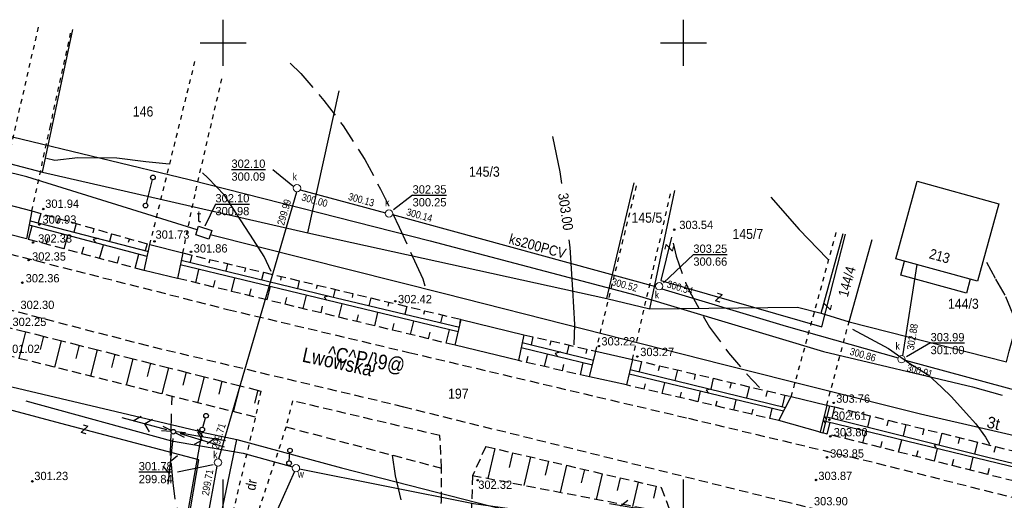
# Model space of a CAD drawing. Extents: x 4615668 to 9294084, y 5331114 to 10688993.
# Tile 162 of 181: x 4655873 to 4655980, y 5335913 to 5335966. Entities that reach past the tile are written whole.
import ezdxf
from ezdxf.enums import TextEntityAlignment as Align

# ---------------------------------------------------------------- set-up
doc = ezdxf.new("R2010")
doc.units = 0
doc.header["$MEASUREMENT"] = 0
for name, pattern in [('CHODNIK', [2, 1.5, -0.5]), ('DASHDOT', [25.4, 12.7, -6.35, 0, -6.35]), ('DROGA', [1, 0.5, -0.5]), ('JEZDNIA', [1.5, 1, -0.5]), ('SKARPA1', [1.5, 1, -0.5]), ('WARSTWICA', [3, 2, -1])]:
    doc.linetypes.add(name, pattern=pattern)
for name, color, linetype in [('11', 7, 'Continuous'), ('12', 7, 'Continuous'), ('16', 7, 'Continuous'), ('17', 7, 'Continuous'), ('18', 7, 'Continuous'), ('19', 7, 'Continuous'), ('2', 7, 'Continuous'), ('22', 7, 'Continuous'), ('23', 7, 'Continuous'), ('24', 7, 'Continuous'), ('25', 7, 'Continuous'), ('26', 7, 'Continuous'), ('27', 7, 'Continuous'), ('28', 7, 'Continuous'), ('3', 7, 'Continuous'), ('38', 7, 'Continuous'), ('43', 7, 'Continuous'), ('45', 7, 'Continuous'), ('5', 7, 'Continuous'), ('50', 7, 'Continuous'), ('51', 7, 'Continuous'), ('52', 7, 'Continuous'), ('54', 7, 'Continuous'), ('56', 7, 'Continuous'), ('60', 7, 'Continuous'), ('UKKPA_506', 7, 'Continuous')]:
    doc.layers.add(name, color=color, linetype=linetype)
doc.styles.add('txt', font='TXT', dxfattribs={"height": 0.2})

# ---------------------------------------------------------------- blocks, each defined once
blk = doc.blocks.new('Z')
at = {"layer": '60', "color": 11, "linetype": 'Continuous', "style": 'txt', "width": 0.88}
blk.add_text('z', height=1.25, rotation=0.0001, dxfattribs=at).set_placement((-0.01, 0.19), align=Align.MIDDLE)
blk = doc.blocks.new('KL')
at = {"layer": 'UKKPA_506', "color": 7, "linetype": 'Continuous', "lineweight": 13}
blk.add_circle((0, 0), 0.4, dxfattribs=at)
blk = doc.blocks.new('SLU')
at = {"layer": '22', "color": 1, "linetype": 'Continuous'}
blk.add_circle((0, 0), 0.25, dxfattribs=at)
blk = doc.blocks.new('SEN')
at = {"layer": '22', "color": 1, "linetype": 'Continuous'}
for p, q in [((0.75, 0), (5.75, 0)), ((3.25, 0), (2.543, 0.707)), ((3.25, 0), (2.543, -0.707))]:
    blk.add_line(p, q, dxfattribs=at)
blk = doc.blocks.new('SL')
at = {"layer": '22', "color": 1, "linetype": 'Continuous'}
for p, q in [((-1.27, 0.26), (-0.24, 0.05)), ((1.28, 0.26), (0.24, 0.05)), ((-0.25, -0.05), (-1.27, -0.26)), ((0.24, -0.05), (1.28, -0.26))]:
    blk.add_line(p, q, dxfattribs=at)
blk.add_circle((0, 0), 0.25, dxfattribs=at)
blk = doc.blocks.new('PLT')
at = {"layer": '24', "color": 40, "linetype": 'Continuous'}
for p, q in [((0.75, 0), (5.75, 0)), ((3.25, 0), (2.543, 0.707)), ((4.543, 0), (3.836, -0.707))]:
    blk.add_line(p, q, dxfattribs=at)
blk = doc.blocks.new('DR')
at = {"layer": '18', "color": 6, "linetype": 'Continuous', "style": 'txt', "width": 0.909091}
blk.add_text('dr', height=1.1, rotation=0.0001, dxfattribs=at).set_placement((0, 0), align=Align.MIDDLE)
blk = doc.blocks.new('WYS')
at = {"layer": '52', "color": 67, "linetype": 'Continuous'}
blk.add_circle((0, 0), 0.08, dxfattribs=at)
blk = doc.blocks.new('MSZ')
at = {"layer": '22', "color": 7, "linetype": 'Continuous'}
blk.add_circle((0, 0), 0.25, dxfattribs=at)
blk = doc.blocks.new('WLD')
at = {"layer": '24', "color": 125, "linetype": 'Continuous'}
blk.add_lwpolyline([(0.75, -0.5), (-0.75, -0.5), (-0.75, 0.5), (0.75, 0.5)], close=True, dxfattribs=at)

msp = doc.modelspace()

# ---------------------------------------------------------------- linework, layer by layer
at = {"layer": '11', "color": 2, "linetype": 'Continuous'}
msp.add_lwpolyline([(4655970.365, 5335947.961), (4655979.242, 5335945.507), (4655976.915, 5335937.09), (4655968.038, 5335939.544)], close=True, dxfattribs=at)
at = {"layer": '16', "color": 7, "linetype": 'CHODNIK'}
msp.add_line((4655849.282, 5335937.718), (4655899.063, 5335925.16), dxfattribs=at)
at = {"layer": '16', "color": 7, "linetype": 'JEZDNIA'}
for p, q in [((4655918.709, 5335916.773), (4655918.512, 5335920.313)), ((4655923.504, 5335919.129), (4655922.073, 5335915.95))]:
    msp.add_line(p, q, dxfattribs=at)
for points in [[(4655793.546, 5335960.285), (4655800.815, 5335958.362), (4655810.6, 5335955.879), (4655819.304, 5335953.639), (4655828.014, 5335951.442), (4655838.114, 5335948.737), (4655849.155, 5335945.873), (4655862.85, 5335942.334), (4655871.745, 5335940.07), (4655895.459, 5335934.03), (4655915.149, 5335929.355), (4655928.277, 5335926.256), (4655945.515, 5335922.2), (4655965.987, 5335917.321), (4655982.59, 5335913.129), (4656012.313, 5335905.478), (4656018.559, 5335904.027), (4656020.502, 5335904.453), (4656022.229, 5335905.026), (4656023.041, 5335905.509), (4656025.43, 5335906.523), (4656028.853, 5335913.457), (4656033.157, 5335922.613)], [(4656189.954, 5335850.356), (4656174.902, 5335855.759), (4656154.15, 5335862.948), (4656144.32, 5335866.121), (4656128.987, 5335870.178), (4656117.342, 5335873.276), (4656104.654, 5335876.567), (4656084.493, 5335881.576), (4656054.224, 5335888.857), (4656026.928, 5335895.557), (4656010.387, 5335899.749), (4655998.654, 5335902.666), (4655980.071, 5335907.188), (4655956.36, 5335913.034), (4655938.769, 5335917.413), (4655914.614, 5335923.416), (4655886.794, 5335930.059), (4655861.35, 5335936.691), (4655832.17, 5335944.22), (4655820.43, 5335947.161)], [(4655917.954, 5335896.37), (4655918.302, 5335903.925), (4655918.683, 5335913.192), (4655918.709, 5335916.773)], [(4655922.073, 5335915.95), (4655921.596, 5335903.669), (4655921.278, 5335895.663)]]:
    msp.add_lwpolyline(points, dxfattribs=at)
at = {"layer": '16', "color": 7, "linetype": 'Continuous'}
msp.add_lwpolyline([(4655976.127, 5335937.308), (4655975.709, 5335935.797), (4655968.578, 5335937.768), (4655968.996, 5335939.279)], dxfattribs=at)
at = {"layer": '17', "color": 97, "linetype": 'DROGA'}
for p, q in [((4655870.554, 5335945.699), (4655874.975, 5335964.907)), ((4655887.02, 5335941.076), (4655891.963, 5335961.153)), ((4655935.46, 5335929.482), (4655939.91, 5335947.618)), ((4655939.449, 5335928.594), (4655943.581, 5335946.591)), ((4655956.693, 5335924.554), (4655961.61, 5335942.547)), ((4655960.54, 5335923.622), (4655962.962, 5335932.669))]:
    msp.add_line(p, q, dxfattribs=at)
for points in [[(4655874.215, 5335944.733), (4655876.178, 5335953.818), (4655878.497, 5335964.441)], [(4655890.598, 5335940.163), (4655892.007, 5335946.924), (4655894.95, 5335959.579)], [(4655899.063, 5335925.16), (4655898.461, 5335922.221), (4655895.119, 5335908.134)], [(4655902.512, 5335924.09), (4655901.816, 5335921.263), (4655897.393, 5335907.805)]]:
    msp.add_lwpolyline(points, dxfattribs=at)
at = {"layer": '19', "color": 172, "linetype": 'Continuous'}
for p, q in [((4655960.54, 5335923.622), (4655959.82, 5335920.698)), ((4655960.832, 5335923.55), (4655960.112, 5335920.626)), ((4655960.54, 5335923.622), (4655960.832, 5335923.55)), ((4655960.253, 5335922.457), (4655960.473, 5335922.094)), ((4655960.152, 5335922.045), (4655960.372, 5335921.682)), ((4655959.82, 5335920.698), (4655960.112, 5335920.626))]:
    msp.add_line(p, q, dxfattribs=at)
for p in [(4655960.54, 5335923.622), (4655959.82, 5335920.698)]:
    msp.add_point(p, dxfattribs=at)
at = {"layer": '2', "color": 7, "linetype": 'Continuous'}
for points in [[(4655852.698, 5335954.906), (4655875.37, 5335948.932), (4655878.659, 5335964.448)], [(4655875.37, 5335948.932), (4655904.187, 5335942.365), (4655907.564, 5335957.8)], [(4655904.187, 5335942.365), (4655936.649, 5335935.227), (4655939.631, 5335947.787)], [(4655936.649, 5335935.227), (4655941.315, 5335934.102), (4655944.036, 5335946.948)], [(4655941.315, 5335934.102), (4655957.363, 5335934.261), (4655959.932, 5335933.628), (4655962.309, 5335942.293)], [(4655959.932, 5335933.628), (4655962.962, 5335932.669), (4655980.069, 5335928.329), (4655980.36, 5335929.503), (4655982.873, 5335938.614)], [(4655892.692, 5335920.67), (4655858.038, 5335928.883), (4655852.789, 5335898.44)], [(4655887.311, 5335890.175), (4655892.692, 5335920.67), (4655896.474, 5335919.873)], [(4655885.473, 5335862.765), (4655894.189, 5335908.899), (4655896.474, 5335919.873), (4655907.848, 5335916.824), (4655931.298, 5335910.798)]]:
    msp.add_lwpolyline(points, dxfattribs=at)
at = {"layer": '22', "color": 7, "linetype": 'DASHDOT'}
for p, q in [((4655887.287, 5335948.139), (4655886.611, 5335945.561)), ((4655892.774, 5335921.211), (4655893.06, 5335922.234)), ((4655902.162, 5335917.556), (4655902.225, 5335918.444))]:
    msp.add_line(p, q, dxfattribs=at)
at = {"layer": '23', "color": 40, "linetype": 'Continuous'}
for points in [[(4655892.174, 5335942.672), (4655873.671, 5335948.445), (4655868.064, 5335949.821), (4655859.589, 5335951.963)], [(4655991.95, 5335917.745), (4655970.714, 5335922.646), (4655949.207, 5335928.052), (4655919.029, 5335935.707), (4655893.58, 5335942.145)]]:
    msp.add_lwpolyline(points, dxfattribs=at)
at = {"layer": '25', "color": 165, "linetype": 'Continuous'}
for points in [[(4655862.479, 5335955.111), (4655891.288, 5335948.159), (4655917.449, 5335941.476), (4655939.847, 5335935.572), (4655960.17, 5335929.457), (4655976.358, 5335925.602), (4655979.588, 5335924.705)], [(4655873.541, 5335924.092), (4655889.363, 5335919.743), (4655897.144, 5335918.404), (4655902.513, 5335916.916)], [(4655902.744, 5335916.401), (4655900.27, 5335910.921), (4655898.736, 5335904.397)], [(4655949.869, 5335906.92), (4655932.15, 5335911.515), (4655922.179, 5335912.88), (4655903.266, 5335916.648)]]:
    msp.add_lwpolyline(points, dxfattribs=at)
at = {"layer": '27', "color": 17, "linetype": 'Continuous'}
for p, q in [((4655894.498, 5335917.778), (4655902.988, 5335946.82)), ((4655903.36, 5335947.044), (4655912.598, 5335944.52)), ((4655913.38, 5335944.357), (4655941.948, 5335936.505)), ((4655968.801, 5335928.988), (4655970.355, 5335938.904)), ((4655969.043, 5335928.509), (4655995.906, 5335921.221)), ((4655890.105, 5335893.763), (4655894.318, 5335916.999))]:
    msp.add_line(p, q, dxfattribs=at)
msp.add_lwpolyline([(4655942.639, 5335936.274), (4655956.124, 5335932.213), (4655968.283, 5335928.757)], dxfattribs=at)
at = {"layer": '38', "color": 97, "linetype": 'Continuous'}
msp.add_line((4655962.962, 5335932.669), (4655965.461, 5335941.634), dxfattribs=at)
for points in [[(4655943.669, 5335941.868), (4655942.501, 5335937.158), (4655959.99, 5335932.153), (4655962.576, 5335942.227)], [(4655846.713, 5335865.387), (4655849.797, 5335881.632), (4655849.892, 5335882.164), (4655884.952, 5335873.981), (4655887.706, 5335890.416), (4655892.337, 5335917.665), (4655877.367, 5335921.626), (4655856.19, 5335927.29), (4655848.651, 5335929.372), (4655847.11, 5335930.465), (4655845.86, 5335930.406)]]:
    msp.add_lwpolyline(points, dxfattribs=at)
at = {"layer": '43', "color": 125, "linetype": 'Continuous'}
for points in [[(4655870.554, 5335945.699), (4655874.215, 5335944.733), (4655873.613, 5335941.703), (4655869.893, 5335942.64), (4655870.554, 5335945.699)], [(4655887.02, 5335941.076), (4655890.598, 5335940.163), (4655890.02, 5335937.408), (4655886.397, 5335938.266), (4655887.02, 5335941.076)], [(4655920.831, 5335932.94), (4655927.649, 5335931.28), (4655927.053, 5335928.463), (4655920.193, 5335930.134), (4655920.831, 5335932.94)], [(4655935.46, 5335929.482), (4655939.449, 5335928.594), (4655938.784, 5335925.816), (4655934.758, 5335926.691), (4655935.46, 5335929.482)], [(4655956.693, 5335924.554), (4655960.54, 5335923.622), (4655959.82, 5335920.698), (4655955.325, 5335921.941), (4655956.693, 5335924.554)]]:
    msp.add_lwpolyline(points, dxfattribs=at)
at = {"layer": '45', "color": 219, "linetype": 'Continuous'}
for p, q in [((4655874.004, 5335943.67), (4655886.855, 5335940.332)), ((4655886.733, 5335939.782), (4655873.908, 5335943.188)), ((4655935.082, 5335927.978), (4655927.344, 5335929.838)), ((4655927.468, 5335930.424), (4655935.218, 5335928.522)), ((4655939.19, 5335927.511), (4655956.073, 5335923.369)), ((4655955.856, 5335922.955), (4655939.066, 5335926.992))]:
    msp.add_line(p, q, dxfattribs=at)
for points in [[(4655881.404, 5335941.748), (4655880.871, 5335941.623), (4655881.182, 5335941.256)], [(4655890.434, 5335939.382), (4655906.509, 5335935.455), (4655920.639, 5335932.097)], [(4655920.521, 5335931.578), (4655904.129, 5335935.548), (4655890.327, 5335938.871)], [(4655906.431, 5335935.474), (4655905.97, 5335935.367), (4655906.252, 5335935.034)], [(4655931.629, 5335929.403), (4655931.053, 5335929.249), (4655931.364, 5335928.872)], [(4655947.945, 5335925.363), (4655947.457, 5335925.241), (4655947.784, 5335924.896)], [(4655960.537, 5335922.351), (4655977.897, 5335917.999), (4655993.046, 5335914.329)], [(4655992.953, 5335913.94), (4655977.996, 5335917.575), (4655960.416, 5335921.86)], [(4655972.549, 5335919.34), (4655972.204, 5335919.22), (4655972.416, 5335918.935)]]:
    msp.add_lwpolyline(points, dxfattribs=at)
at = {"layer": '50', "color": 245, "linetype": 'WARSTWICA'}
for points in [[(4655902.259, 5335960.812), (4655903.419, 5335959.664), (4655905.917, 5335956.745), (4655908.03, 5335953.979), (4655910.365, 5335950.343), (4655912.073, 5335947.096), (4655914.109, 5335942.981), (4655915.988, 5335938.823), (4655916.665, 5335937.342), (4655916.892, 5335936.601)], [(4655943.845, 5335941.248), (4655944.18, 5335939.814), (4655945.198, 5335936.959), (4655945.676, 5335935.931), (4655947.797, 5335932.103), (4655949.857, 5335929.322), (4655951.851, 5335927.004), (4655953.24, 5335925.525)], [(4655977.881, 5335939.175), (4655978.886, 5335937.334), (4655979.946, 5335935.446), (4655980.971, 5335932.983), (4655982.473, 5335929.402), (4655983.545, 5335927.91), (4655985.06, 5335926.173), (4655986.964, 5335924.585), (4655989.868, 5335922.586), (4655991.582, 5335921.638)], [(4655904.432, 5335882.199), (4655902.967, 5335884.239), (4655902, 5335885.706), (4655900.661, 5335887.77), (4655899.407, 5335889.758), (4655897.996, 5335892.301), (4655897.032, 5335893.976), (4655895.349, 5335897.295), (4655894.043, 5335900.2), (4655892.714, 5335903.578), (4655891.388, 5335906.839), (4655890.78, 5335909.538), (4655890.493, 5335910.518), (4655889.784, 5335913.4), (4655889.562, 5335915.176), (4655889.245, 5335918.497), (4655889.326, 5335920.664), (4655889.444, 5335924.563)]]:
    msp.add_lwpolyline(points, dxfattribs=at)
at = {"layer": '50', "color": 216, "linetype": 'Continuous'}
for points in [[(4655930.743, 5335952.831), (4655931.552, 5335948.984), (4655931.738, 5335947.717)], [(4655889.115, 5335949.825), (4655886.575, 5335950.071), (4655883.451, 5335950.479), (4655879.21, 5335950.49), (4655876.683, 5335950.215), (4655875.798, 5335950.418)], [(4655900.181, 5335938.158), (4655899.45, 5335939.77), (4655898.266, 5335941.587), (4655895.121, 5335946.441), (4655893.319, 5335948.35), (4655892.744, 5335948.891)], [(4655954.455, 5335946.232), (4655957.557, 5335942.699), (4655960.576, 5335939.578), (4655960.731, 5335939.435)], [(4655932.533, 5335941.596), (4655932.624, 5335940.777), (4655932.923, 5335936.175), (4655933.145, 5335932.373), (4655933.061, 5335930.18)], [(4655963.343, 5335931.886), (4655967.246, 5335929.767), (4655969.581, 5335928.161), (4655971.54, 5335926.909), (4655972.988, 5335925.57), (4655974.078, 5335924.532), (4655975.689, 5335922.758), (4655976.743, 5335921.609), (4655977.786, 5335920.128), (4655978.204, 5335919.387)], [(4655913.353, 5335918.196), (4655913.675, 5335915.946), (4655914.288, 5335913.344)]]:
    msp.add_lwpolyline(points, dxfattribs=at)
at = {"layer": '51', "color": 3, "linetype": 'SKARPA1'}
for p, q in [((4655874.215, 5335944.733), (4655887.02, 5335941.076)), ((4655886.397, 5335938.266), (4655873.613, 5335941.703)), ((4655890.598, 5335940.163), (4655920.831, 5335932.94)), ((4655920.193, 5335930.134), (4655890.02, 5335937.408)), ((4655898.48, 5335922.315), (4655847.717, 5335934.943)), ((4655927.649, 5335931.28), (4655935.46, 5335929.482)), ((4655939.449, 5335928.594), (4655956.693, 5335924.554)), ((4655934.758, 5335926.691), (4655927.053, 5335928.463)), ((4655955.325, 5335921.941), (4655938.784, 5335925.816)), ((4655918.512, 5335920.313), (4655902.512, 5335924.09)), ((4655901.816, 5335921.263), (4655918.709, 5335916.773)), ((4655923.504, 5335919.129), (4655942.564, 5335914.681)), ((4655943.639, 5335911.813), (4655922.073, 5335915.95)), ((4655942.564, 5335914.681), (4655943.639, 5335911.813))]:
    msp.add_line(p, q, dxfattribs=at)
at = {"layer": '51', "color": 3, "linetype": 'Continuous'}
for p, q in [((4655875.177, 5335944.458), (4655874.886, 5335943.441)), ((4655877.1, 5335943.909), (4655876.961, 5335943.424)), ((4655873.843, 5335941.641), (4655874.235, 5335943.101)), ((4655879.023, 5335943.36), (4655878.759, 5335942.435)), ((4655880.946, 5335942.811), (4655880.82, 5335942.371)), ((4655875.774, 5335941.122), (4655875.971, 5335941.855)), ((4655877.706, 5335940.603), (4655878.101, 5335942.074)), ((4655882.869, 5335942.261), (4655882.631, 5335941.429)), ((4655884.792, 5335941.712), (4655884.68, 5335941.319)), ((4655879.637, 5335940.083), (4655879.836, 5335940.822)), ((4655881.568, 5335939.564), (4655881.967, 5335941.048)), ((4655886.715, 5335941.163), (4655886.504, 5335940.423)), ((4655883.5, 5335939.045), (4655883.7, 5335939.79)), ((4655885.431, 5335938.526), (4655885.833, 5335940.021)), ((4655891.571, 5335939.931), (4655891.384, 5335939.15)), ((4655893.516, 5335939.466), (4655893.421, 5335939.071)), ((4655892.001, 5335936.931), (4655892.351, 5335938.384)), ((4655895.461, 5335939.001), (4655895.27, 5335938.201)), ((4655897.406, 5335938.536), (4655897.31, 5335938.131)), ((4655893.945, 5335936.462), (4655894.12, 5335937.189)), ((4655895.889, 5335935.993), (4655896.24, 5335937.447)), ((4655899.352, 5335938.072), (4655899.156, 5335937.251)), ((4655901.297, 5335937.607), (4655901.198, 5335937.192)), ((4655903.242, 5335937.142), (4655903.041, 5335936.302)), ((4655897.834, 5335935.524), (4655898.009, 5335936.252)), ((4655899.778, 5335935.056), (4655900.129, 5335936.511)), ((4655905.187, 5335936.677), (4655905.086, 5335936.252)), ((4655907.133, 5335936.213), (4655906.928, 5335935.355)), ((4655901.722, 5335934.587), (4655901.898, 5335935.315)), ((4655903.666, 5335934.118), (4655904.018, 5335935.575)), ((4655909.078, 5335935.748), (4655908.976, 5335935.32)), ((4655911.023, 5335935.283), (4655910.819, 5335934.431)), ((4655905.611, 5335933.649), (4655905.786, 5335934.377)), ((4655907.555, 5335933.181), (4655907.905, 5335934.633)), ((4655912.968, 5335934.818), (4655912.867, 5335934.393)), ((4655914.914, 5335934.354), (4655914.711, 5335933.506)), ((4655909.499, 5335932.712), (4655909.674, 5335933.437)), ((4655911.444, 5335932.243), (4655911.793, 5335933.692)), ((4655916.859, 5335933.889), (4655916.758, 5335933.466)), ((4655918.804, 5335933.424), (4655918.603, 5335932.581)), ((4655920.749, 5335932.959), (4655920.649, 5335932.539)), ((4655913.388, 5335931.775), (4655913.562, 5335932.498)), ((4655915.332, 5335931.306), (4655915.68, 5335932.75)), ((4655919.221, 5335930.368), (4655919.568, 5335931.809)), ((4655873.523, 5335931.603), (4655872.792, 5335928.705)), ((4655875.462, 5335931.114), (4655875.097, 5335929.668)), ((4655917.277, 5335930.837), (4655917.45, 5335931.558)), ((4655928.624, 5335931.056), (4655928.424, 5335930.189)), ((4655877.401, 5335930.625), (4655876.673, 5335927.74)), ((4655879.34, 5335930.135), (4655878.977, 5335928.696)), ((4655881.28, 5335929.646), (4655880.555, 5335926.774)), ((4655930.573, 5335930.607), (4655930.47, 5335930.16)), ((4655932.522, 5335930.158), (4655932.309, 5335929.236)), ((4655934.471, 5335929.71), (4655934.361, 5335929.234)), ((4655883.219, 5335929.157), (4655882.857, 5335927.724)), ((4655885.158, 5335928.668), (4655884.437, 5335925.808)), ((4655927.936, 5335928.26), (4655928.093, 5335928.94)), ((4655929.885, 5335927.812), (4655930.194, 5335929.153)), ((4655887.097, 5335928.179), (4655886.737, 5335926.752)), ((4655889.037, 5335927.689), (4655888.318, 5335924.843)), ((4655931.834, 5335927.363), (4655931.986, 5335928.024)), ((4655933.783, 5335926.915), (4655934.083, 5335928.218)), ((4655940.423, 5335928.366), (4655940.166, 5335927.271)), ((4655942.37, 5335927.91), (4655942.239, 5335927.352)), ((4655890.976, 5335927.2), (4655890.618, 5335925.78)), ((4655892.915, 5335926.711), (4655892.2, 5335923.877)), ((4655944.317, 5335927.453), (4655944.051, 5335926.318)), ((4655946.264, 5335926.997), (4655946.129, 5335926.42)), ((4655948.212, 5335926.541), (4655947.936, 5335925.365)), ((4655894.854, 5335926.222), (4655894.498, 5335924.808)), ((4655896.794, 5335925.733), (4655896.082, 5335922.912)), ((4655940.72, 5335925.362), (4655940.857, 5335925.945)), ((4655942.668, 5335924.906), (4655942.938, 5335926.061)), ((4655950.159, 5335926.085), (4655950.019, 5335925.487)), ((4655952.106, 5335925.629), (4655951.821, 5335924.412)), ((4655898.733, 5335925.243), (4655898.378, 5335923.836)), ((4655944.615, 5335924.45), (4655944.749, 5335925.022)), ((4655946.562, 5335923.994), (4655946.827, 5335925.126)), ((4655954.054, 5335925.172), (4655953.909, 5335924.554)), ((4655956.001, 5335924.716), (4655955.706, 5335923.459)), ((4655948.51, 5335923.538), (4655948.641, 5335924.098)), ((4655950.457, 5335923.081), (4655950.717, 5335924.191)), ((4655954.351, 5335922.169), (4655954.606, 5335923.256)), ((4655961.376, 5335923.425), (4655961.079, 5335922.215)), ((4655952.404, 5335922.625), (4655952.533, 5335923.174)), ((4655963.318, 5335922.948), (4655963.169, 5335922.338)), ((4655965.261, 5335922.471), (4655964.959, 5335921.242)), ((4655960.593, 5335920.487), (4655960.909, 5335921.739)), ((4655967.203, 5335921.994), (4655967.051, 5335921.375)), ((4655969.145, 5335921.517), (4655968.839, 5335920.27)), ((4655962.532, 5335919.997), (4655962.692, 5335920.631)), ((4655964.471, 5335919.507), (4655964.796, 5335920.792)), ((4655971.087, 5335921.04), (4655970.933, 5335920.412)), ((4655973.03, 5335920.563), (4655972.719, 5335919.297)), ((4655974.972, 5335920.086), (4655974.815, 5335919.448)), ((4655966.411, 5335919.018), (4655966.575, 5335919.668)), ((4655968.35, 5335918.528), (4655968.682, 5335919.845)), ((4655976.914, 5335919.609), (4655976.599, 5335918.324)), ((4655978.856, 5335919.131), (4655978.698, 5335918.487)), ((4655924.478, 5335918.902), (4655923.715, 5335915.635)), ((4655926.426, 5335918.447), (4655926.053, 5335916.853)), ((4655928.373, 5335917.993), (4655927.647, 5335914.881)), ((4655970.289, 5335918.039), (4655970.457, 5335918.705)), ((4655972.228, 5335917.549), (4655972.569, 5335918.898)), ((4655976.106, 5335916.57), (4655976.455, 5335917.951)), ((4655930.321, 5335917.538), (4655929.967, 5335916.021)), ((4655932.269, 5335917.084), (4655931.578, 5335914.127)), ((4655974.167, 5335917.059), (4655974.339, 5335917.742)), ((4655934.216, 5335916.629), (4655933.88, 5335915.189)), ((4655936.164, 5335916.175), (4655935.51, 5335913.372)), ((4655978.045, 5335916.08), (4655978.222, 5335916.779)), ((4655938.112, 5335915.72), (4655937.794, 5335914.358)), ((4655940.059, 5335915.266), (4655939.441, 5335912.618)), ((4655942.007, 5335914.811), (4655941.707, 5335913.526))]:
    msp.add_line(p, q, dxfattribs=at)
at = {"layer": '51', "color": 3, "linetype": 'SKARPA1'}
for points in [[(4655960.832, 5335923.55), (4655961.376, 5335923.425), (4655993.342, 5335915.573)], [(4655992.589, 5335912.408), (4655960.593, 5335920.487), (4655960.112, 5335920.626)]]:
    msp.add_lwpolyline(points, dxfattribs=at)
at = {"layer": '54', "color": 40, "linetype": 'Continuous'}
msp.add_line((4655894.144, 5335945.487), (4655893, 5335943.089), dxfattribs=at)
at = {"layer": '56', "color": 17, "linetype": 'Continuous'}
for p, q in [((4655900.381, 5335949.236), (4655902.539, 5335947.478)), ((4655915.554, 5335946.446), (4655913.468, 5335944.837)), ((4655946.052, 5335940), (4655942.792, 5335936.903)), ((4655971.816, 5335930.383), (4655969.19, 5335928.881)), ((4655890.036, 5335916.359), (4655893.911, 5335917.159))]:
    msp.add_line(p, q, dxfattribs=at)
at = {"layer": '60', "color": 7, "linetype": 'Continuous'}
for p, q in [((4655894.967, 5335960.525), (4655894.967, 5335965.525)), ((4655944.967, 5335960.525), (4655944.967, 5335965.525)), ((4655892.467, 5335963.025), (4655897.467, 5335963.025)), ((4655942.467, 5335963.025), (4655947.467, 5335963.025)), ((4655894.967, 5335910.525), (4655894.967, 5335915.525)), ((4655944.967, 5335910.525), (4655944.967, 5335915.525))]:
    msp.add_line(p, q, dxfattribs=at)

# ---------------------------------------------------------------- block references
at = {"layer": '18', "color": 6, "linetype": 'Continuous', "xscale": 1.000002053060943, "yscale": 1.000002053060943, "rotation": 78.45151897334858}
msp.add_blockref('DR', (4655898.005, 5335914.98), dxfattribs=at)
at = {"layer": '22', "color": 7, "linetype": 'Continuous'}
for p in [(4655887.351, 5335948.38), (4655886.548, 5335945.319), (4655893.128, 5335922.474), (4655892.707, 5335920.97), (4655902.243, 5335918.693), (4655902.145, 5335917.306)]:
    msp.add_blockref('MSZ', p, dxfattribs=at)
at = {"layer": '22', "color": 1, "linetype": 'Continuous'}
for name, xscale, yscale, rotation in [('SEN', 1.000000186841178, 1.000000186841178, 164.8056987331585), ('SL', 0.9999997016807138, 0.9999997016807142, 343.916036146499), ('SEN', 0.9999973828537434, 0.9999973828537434, 343.5243654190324)]:
    msp.add_blockref(name, (4655889.579, 5335920.737), dxfattribs=dict(at, xscale=xscale, yscale=yscale, rotation=rotation))
msp.add_blockref('SLU', (4655889.579, 5335920.737), dxfattribs=at)
at = {"layer": '24', "color": 125, "linetype": 'Continuous', "xscale": 1.000001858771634, "yscale": 1.000001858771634, "rotation": 342.0372804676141}
msp.add_blockref('WLD', (4655892.867, 5335942.379), dxfattribs=at)
at = {"layer": '24', "color": 40, "linetype": 'Continuous'}
for p, xscale, yscale, rotation in [((4655889.579, 5335920.737), 1.000000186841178, 1.000000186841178, 164.8056987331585), ((4655889.579, 5335920.737), 0.9999996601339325, 0.9999996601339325, 350.5945673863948), ((4655889.579, 5335920.737), 1.00000168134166, 1.00000168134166, 263.939183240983), ((4655942.607, 5335911.953), 0.9999996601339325, 0.9999996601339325, 170.5945673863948)]:
    msp.add_blockref('PLT', p, dxfattribs=dict(at, xscale=xscale, yscale=yscale, rotation=rotation))
at = {"layer": '26', "color": 165, "linetype": 'Continuous'}
msp.add_blockref('KL', (4655902.887, 5335916.775), dxfattribs=at)
at = {"layer": '28', "color": 17, "linetype": 'Continuous'}
for p in [(4655903.001, 5335947.22), (4655912.994, 5335944.462), (4655942.346, 5335936.546), (4655968.657, 5335928.615), (4655894.422, 5335917.385)]:
    msp.add_blockref('KL', p, dxfattribs=at)
at = {"layer": '52', "color": 67, "linetype": 'Continuous'}
for p in [(4655875.435, 5335944.94), (4655875.018, 5335943.253), (4655943.977, 5335942.692), (4655887.526, 5335941.421), (4655874.338, 5335941.305), (4655891.493, 5335940.291), (4655873.855, 5335939.4), (4655873.169, 5335936.935), (4655913.681, 5335934.923), (4655935.789, 5335930.039), (4655939.966, 5335928.903), (4655961.292, 5335923.872), (4655960.831, 5335922.044), (4655960.925, 5335920.232), (4655960.566, 5335917.944), (4655874.259, 5335915.335), (4655922.634, 5335915.464), (4655959.388, 5335915.489)]:
    msp.add_blockref('WYS', p, dxfattribs=at)
at = {"layer": '60', "color": 11, "linetype": 'Continuous'}
for p, xscale, yscale, rotation in [((4655943.384, 5335940.722), 1.000001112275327, 1.000001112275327, 254.9497045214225), ((4655948.812, 5335935.353), 0.9999987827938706, 0.9999987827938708, 162.7074280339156), ((4655960.533, 5335934.322), 1.00000246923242, 1.00000246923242, 256.1724450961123), ((4655879.927, 5335920.949), 0.9999976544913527, 0.9999976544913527, 343.5346642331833)]:
    msp.add_blockref('Z', p, dxfattribs=dict(at, xscale=xscale, yscale=yscale, rotation=rotation))

# ---------------------------------------------------------------- texts
at = {"layer": '12', "color": 62, "linetype": 'Continuous', "style": 'txt', "width": 0.909091}
msp.add_text('213', height=1.1, rotation=344.54682, dxfattribs=at).set_placement((4655972.657, 5335939.304), align=Align.CENTER)
at = {"layer": '18', "color": 7, "linetype": 'Continuous', "style": 'txt', "width": 0.875}
for s, rotation, p in [('Lwowska', 347.84506, (4655907.417, 5335928.366)), ('^C^P/}9@', 350.61143, (4655910.503, 5335928.409))]:
    msp.add_text(s, height=1.6, rotation=rotation, dxfattribs=at).set_placement(p, align=Align.MIDDLE)
at = {"layer": '24', "color": 125, "linetype": 'Continuous', "style": 'txt'}
msp.add_text('t', height=1.25, dxfattribs=at).set_placement((4655892.123, 5335943.505))
at = {"layer": '26', "color": 165, "linetype": 'Continuous', "style": 'txt', "width": 0.875}
msp.add_text('w', height=0.8, dxfattribs=at).set_placement((4655903.078, 5335915.746))
at = {"layer": '27', "color": 17, "linetype": 'Continuous', "style": 'txt', "width": 0.909091}
msp.add_text('ks200PCV', height=1.1, rotation=344.63158, dxfattribs=at).set_placement((4655928.984, 5335940.379), align=Align.CENTER)
at = {"layer": '28', "color": 17, "linetype": 'Continuous', "style": 'txt', "width": 0.875}
for p in [(4655902.524, 5335948.054), (4655912.568, 5335945.228), (4655941.868, 5335935.218), (4655968.009, 5335929.661), (4655893.902, 5335917.836)]:
    msp.add_text('k', height=0.8, dxfattribs=at).set_placement(p)
at = {"layer": '3', "color": 40, "linetype": 'Continuous', "style": 'txt'}
msp.add_text('3t', height=1.25, rotation=347.0044, dxfattribs=at).set_placement((4655978.504, 5335921.063), align=Align.CENTER)
at = {"layer": '5', "color": 6, "linetype": 'Continuous', "style": 'txt', "width": 0.909091}
for s, p in [('146', (4655886.286, 5335955.548)), ('145/3', (4655923.351, 5335949.025)), ('145/5', (4655941.003, 5335944.026)), ('145/7', (4655951.969, 5335942.257)), ('144/3', (4655975.377, 5335934.668)), ('197', (4655920.522, 5335924.872))]:
    msp.add_text(s, height=1.1, dxfattribs=at).set_placement(p, align=Align.MIDDLE)
msp.add_text('144/4', height=1.1, rotation=74.49359, dxfattribs=at).set_placement((4655962.707, 5335937.064), align=Align.MIDDLE)
at = {"layer": '50', "color": 6, "linetype": 'Continuous', "style": 'txt', "width": 0.909091}
msp.add_text('303.00', height=1.1, rotation=278.354, dxfattribs=at).set_placement((4655932.188, 5335944.662), align=Align.MIDDLE)
at = {"layer": '52', "color": 67, "linetype": 'Continuous', "style": 'txt'}
for s, p in [('301.94', (4655875.654, 5335945.071)), ('300.93', (4655875.357, 5335943.352)), ('303.54', (4655944.524, 5335942.769)), ('301.73', (4655887.635, 5335941.718)), ('302.38', (4655874.885, 5335941.294)), ('301.86', (4655891.778, 5335940.214)), ('302.35', (4655874.227, 5335939.334)), ('302.36', (4655873.53, 5335936.968)), ('302.30', (4655872.965, 5335934.077)), ('302.42', (4655913.976, 5335934.704)), ('302.25', (4655872.099, 5335932.225)), ('303.22', (4655936.063, 5335930.115)), ('301.02', (4655871.391, 5335929.296)), ('303.27', (4655940.283, 5335928.958)), ('303.76', (4655961.566, 5335923.882)), ('302.61', (4655961.192, 5335922.033)), ('303.80', (4655961.297, 5335920.232)), ('303.85', (4655960.906, 5335917.922)), ('301.23', (4655874.467, 5335915.477)), ('303.87', (4655959.628, 5335915.489)), ('302.32', (4655922.689, 5335914.525)), ('303.90', (4655959.147, 5335912.733))]:
    msp.add_text(s, height=0.9, dxfattribs=at).set_placement(p)
at = {"layer": '54', "color": 40, "linetype": 'Continuous', "style": 'txt'}
msp.add_text('%%U302.10', height=0.9, dxfattribs=at).set_placement((4655894.144, 5335945.667))
msp.add_text('300.98', height=0.9, dxfattribs=at).set_placement((4655894.144, 5335945.167), align=Align.TOP_LEFT)
at = {"layer": '56', "color": 17, "linetype": 'Continuous', "style": 'txt'}
for s, p in [('%%U302.10', (4655895.882, 5335949.42)), ('%%U302.35', (4655915.554, 5335946.626)), ('%%U303.25', (4655946.052, 5335940.18)), ('%%U303.99', (4655971.816, 5335930.563)), ('%%U301.78', (4655885.815, 5335916.54))]:
    msp.add_text(s, height=0.9, dxfattribs=at).set_placement(p)
for s, p in [('300.09', (4655895.882, 5335948.92)), ('300.25', (4655915.554, 5335946.126)), ('300.66', (4655946.052, 5335939.68)), ('301.00', (4655971.816, 5335930.063)), ('299.84', (4655885.815, 5335916.04))]:
    msp.add_text(s, height=0.9, dxfattribs=at).set_placement(p, align=Align.TOP_LEFT)
at = {"layer": '56', "color": 17, "linetype": 'Continuous', "style": 'txt', "width": 0.875}
for s, rotation, p in [('299.99', 73.7045, (4655901.59, 5335943.108)), ('300.13', 344.71864, (4655908.505, 5335945.949)), ('300.14', 344.63158, (4655914.814, 5335944.274)), ('300.54', 343.24036, (4655943.117, 5335936.443)), ('299.71', 73.70446, (4655894.475, 5335918.769)), ('299.71', 79.72315, (4655893.422, 5335913.739))]:
    msp.add_text(s, height=0.8, rotation=rotation, dxfattribs=at).set_placement(p)
for s, rotation, p in [('300.00', 344.71864, (4655903.644, 5335946.656)), ('300.52', 344.63158, (4655937.318, 5335937.466)), ('302.88', 81.09326, (4655969.216, 5335929.697)), ('300.86', 344.13305, (4655963.199, 5335929.89)), ('300.91', 344.82089, (4655969.365, 5335928.11))]:
    msp.add_text(s, height=0.8, rotation=rotation, dxfattribs=at).set_placement(p, align=Align.TOP_LEFT)

doc.saveas('drawing.dxf')
